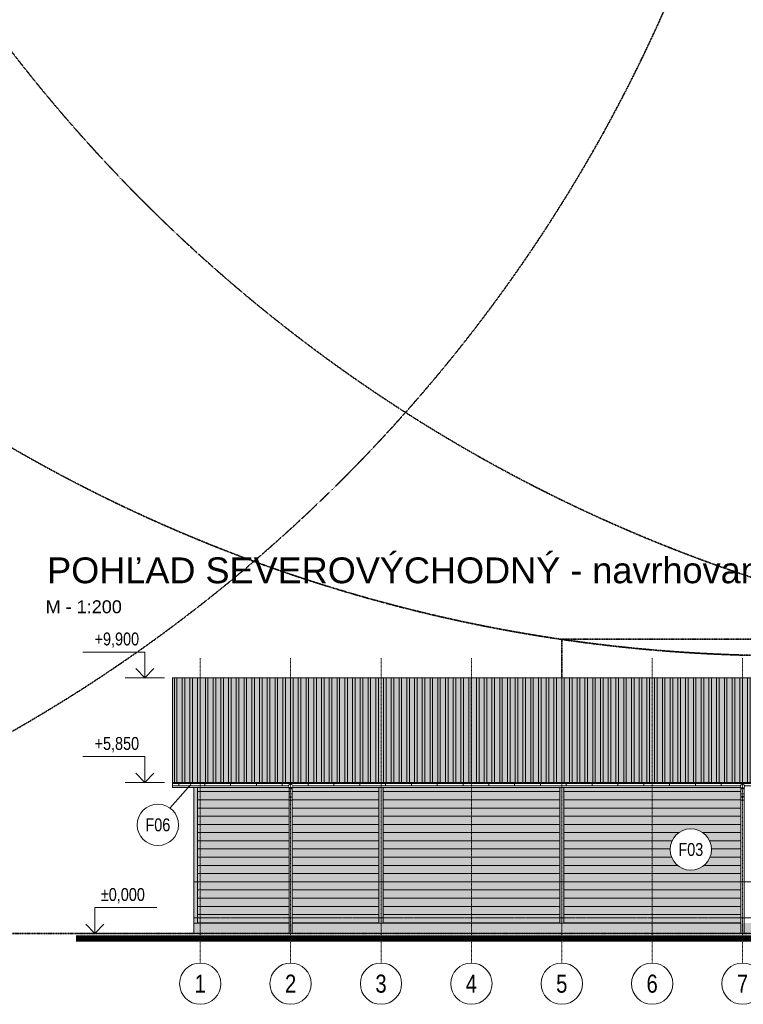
# Model space of a CAD drawing. Header units: millimetres. Extents: x -304119 to 197109, y 7818 to 249585.
# Tile 12 of 42: x -168961 to -140940, y 46537 to 84680. Entities that reach past the tile are written whole.
import ezdxf
from ezdxf.enums import TextEntityAlignment as Align

# ---------------------------------------------------------------- set-up
doc = ezdxf.new("R2010")
doc.units = ezdxf.units.MM
doc.set_wipeout_variables(frame=1)
for name, pattern in [('ACAD_ISO10W100', [18, 12, -3, 0, -3]), ('DASHDOT', [25.4, 12.7, -6.35, 0, -6.35]), ('Dashed', [19.05, 12.7, -6.35]), ('DOT', [6.35, 0, -6.35])]:
    doc.linetypes.add(name, pattern=pattern)
for name, color, linetype, lineweight in [('CAVNEJSI_POHLED', 252, 'Continuous', 5), ('CKBUBLINY', 252, 'Continuous', 5), ('CKBUBLINY_POPIS', 252, 'Continuous', 5), ('CKKOTY_VYS', 252, 'Continuous', 5), ('CKRASTR', 252, 'DASHDOT', 5), ('CKRASTR_POPIS', 252, 'Continuous', 5), ('CKSTENY_POHLED', 252, 'Continuous', 5), ('CKSTENY_SKRYTE', 252, 'Dashed', 5), ('CKSTENY_SRAF', 252, 'Continuous', 5), ('CKTEXTY_MALE', 252, 'Continuous', 5), ('CKTEXTY_STREDNI', 252, 'Continuous', 5), ('EL_BleskUz - bleskozvod', 3, 'ACAD_ISO10W100', 35)]:
    doc.layers.add(name, color=color, linetype=linetype, lineweight=lineweight)
doc.layers.add('CKNETISK', color=252, linetype='Continuous', lineweight=5, plot=False)
doc.styles.get("Standard").update_dxf_attribs({"font": 'arial.ttf'})

# ---------------------------------------------------------------- blocks, each defined once
blk = doc.blocks.new('CK_GRID_DESC_A460A66B-2EDC-4BD0-90B6-661D6CF4EA7E')
at = {"layer": 'CKRASTR_POPIS'}
blk.add_circle((-4, 0), 4, dxfattribs=at)
at = {"layer": 'CKRASTR_POPIS', "width": 0.8}
blk.add_attdef('GRID_DESC', text='', height=3.5, dxfattribs=at).set_placement((-4, 0), align=Align.MIDDLE_CENTER)
blk = doc.blocks.new('*U29')
at = {"color": 0, "linetype": 'ByBlock', "lineweight": -2}
for p, q in [((-4128, 0), (4128, 0)), ((-4128, 0), (-4128, -97)), ((4128, 0), (4128, -97)), ((-4125, -100), (-4028, -100)), ((357, -100), (-4028, -100)), ((357, -100), (392, -165)), ((512, -165), (392, -165)), ((392, -165), (392, -265)), ((392, -165), (392, -357)), ((512, -208), (392, -208)), ((392, -352), (392, -5662)), ((548, -100), (512, -165)), ((512, -165), (512, -234)), ((512, -165), (512, -357)), ((512, -318), (512, -5662)), ((4028, -100), (548, -100)), ((4028, -100), (4125, -100)), ((512, -644), (392, -644)), ((392, -5662), (392, -5813)), ((512, -5813), (512, -5662))]:
    blk.add_line(p, q, dxfattribs=at)
at = {"color": 0, "linetype": 'ByBlock'}
for p, q in [((-4128, 0), (-4128, 0)), ((4128, 0), (4128, 0))]:
    blk.add_line(p, q, dxfattribs=at)
at = {"color": 0, "linetype": 'ByBlock', "lineweight": -2}
for centre, radius, start, end in [((-4125, -97), 3.23, 180.58, 269.42), ((452, -153), 109, 29.17, 150.83), ((452, -357), 60, 180, 0), ((4125, -97), 3.23, 270.58, 359.42), ((452, -481), 60, 180, 0)]:
    blk.add_arc(centre, radius, start, end, dxfattribs=at)
blk = doc.blocks.new('*U31')
at = {"color": 0, "linetype": 'ByBlock', "lineweight": -2}
for p, q in [((-17537, 0), (17537, 0)), ((17537, 0), (17537, -97)), ((-17537, 0), (-17537, -97)), ((-17534, -100), (-17437, -100)), ((-3808, -100), (-17437, -100)), ((-3808, -100), (-3773, -165)), ((-3653, -165), (-3773, -165)), ((-3773, -165), (-3773, -265)), ((-3773, -165), (-3773, -357)), ((-3653, -208), (-3773, -208)), ((-3773, -352), (-3773, -5662)), ((-3617, -100), (-3653, -165)), ((-3653, -165), (-3653, -234)), ((-3653, -165), (-3653, -357)), ((-3653, -318), (-3653, -5662)), ((17437, -100), (-3617, -100)), ((17437, -100), (17534, -100)), ((-3653, -644), (-3773, -644)), ((-3773, -5662), (-3773, -5813)), ((-3653, -5813), (-3653, -5662))]:
    blk.add_line(p, q, dxfattribs=at)
at = {"color": 0, "linetype": 'ByBlock'}
for p, q in [((17537, 0), (17537, 0)), ((-17537, 0), (-17537, 0))]:
    blk.add_line(p, q, dxfattribs=at)
at = {"color": 0, "linetype": 'ByBlock', "lineweight": -2}
for centre, radius, start, end in [((-17534, -97), 3.23, 180.58, 269.42), ((-3713, -153), 109, 29.17, 150.83), ((-3713, -357), 60, 180, 0), ((17534, -97), 3.23, 270.58, 359.42), ((-3713, -481), 60, 180, 0)]:
    blk.add_arc(centre, radius, start, end, dxfattribs=at)
blk = doc.blocks.new('CK2D_HEIGHTDIM_E7E90077-A346-4FA0-BE6B-16243E22FE2E')
at = {"color": 0, "linetype": 'ByBlock', "lineweight": -2, "transparency": 16777216}
blk.add_lwpolyline([(-1.75, 1.8), (0, 0), (1.75, 1.8), (0, 0), (0, 5), (12, 5)], dxfattribs=at)
at = {"color": 0, "linetype": 'ByBlock', "lineweight": -2, "transparency": 16777216, "width": 0.8}
blk.add_attdef('VÝŠKA', text='', height=2.5, dxfattribs=at).set_placement((1.25, 5.8), align=Align.BOTTOM_LEFT)
at = {"color": 0, "linetype": 'ByBlock', "lineweight": -2, "transparency": 16777216, "width": 0.8, "flags": 8}
blk.add_attdef('OZNAČENIE', text='', height=2.5, dxfattribs=at).set_placement((1.25, 4.2), align=Align.TOP_LEFT)
at = {"layer": 'CKNETISK', "width": 0.8, "flags": 8}
blk.add_attdef('ZAOKRÚHĽOVANIE', text='', height=2.5, dxfattribs=at).set_placement((13.25, 5.8), align=Align.BOTTOM_LEFT)
blk = doc.blocks.new('CK_BUBBLE_1_0_0_W')
at = {"color": 0, "linetype": 'ByBlock', "lineweight": -2, "transparency": 16777216, "width": 0.8}
blk.add_attdef('NUM1', text='', height=262.5, dxfattribs=at).set_placement((858174.801, 872352.868), align=Align.MIDDLE_CENTER)
at = {"color": 0, "linetype": 'DOT', "transparency": 16777216}
blk.add_wipeout([(1, 0), (1, 0.024), (0.999, 0.048), (0.997, 0.072), (0.995, 0.096), (0.993, 0.12), (0.99, 0.144), (0.986, 0.168), (0.982, 0.191), (0.977, 0.215), (0.971, 0.238), (0.965, 0.262), (0.959, 0.285), (0.951, 0.308), (0.944, 0.331), (0.936, 0.353), (0.927, 0.376), (0.917, 0.398), (0.908, 0.42), (0.897, 0.442), (0.886, 0.463), (0.875, 0.484), (0.863, 0.505), (0.851, 0.526), (0.838, 0.546), (0.824, 0.566), (0.81, 0.586), (0.796, 0.605), (0.781, 0.624), (0.766, 0.643), (0.75, 0.661), (0.734, 0.679), (0.718, 0.696), (0.701, 0.713), (0.683, 0.73), (0.666, 0.746), (0.647, 0.762), (0.629, 0.778), (0.61, 0.792), (0.591, 0.807), (0.571, 0.821), (0.551, 0.834), (0.531, 0.847), (0.51, 0.86), (0.49, 0.872), (0.468, 0.884), (0.447, 0.895), (0.425, 0.905), (0.403, 0.915), (0.381, 0.924), (0.359, 0.933), (0.336, 0.942), (0.314, 0.95), (0.291, 0.957), (0.268, 0.964), (0.244, 0.97), (0.221, 0.975), (0.197, 0.98), (0.174, 0.985), (0.15, 0.989), (0.126, 0.992), (0.102, 0.995), (0.078, 0.997), (0.054, 0.999), (0.03, 1), (0.006, 1), (-0.018, 1), (-0.042, 0.999), (-0.066, 0.998), (-0.09, 0.996), (-0.114, 0.993), (-0.138, 0.99), (-0.162, 0.987), (-0.185, 0.983), (-0.209, 0.978), (-0.233, 0.973), (-0.256, 0.967), (-0.279, 0.96), (-0.302, 0.953), (-0.325, 0.946), (-0.348, 0.938), (-0.37, 0.929), (-0.392, 0.92), (-0.414, 0.91), (-0.436, 0.9), (-0.458, 0.889), (-0.479, 0.878), (-0.5, 0.866), (-0.521, 0.854), (-0.541, 0.841), (-0.561, 0.828), (-0.581, 0.814), (-0.6, 0.8), (-0.619, 0.785), (-0.638, 0.77), (-0.657, 0.754), (-0.674, 0.738), (-0.692, 0.722), (-0.709, 0.705), (-0.726, 0.688), (-0.742, 0.67), (-0.758, 0.652), (-0.774, 0.634), (-0.789, 0.615), (-0.803, 0.596), (-0.817, 0.576), (-0.831, 0.556), (-0.844, 0.536), (-0.857, 0.516), (-0.869, 0.495), (-0.881, 0.474), (-0.892, 0.452), (-0.902, 0.431), (-0.913, 0.409), (-0.922, 0.387), (-0.931, 0.365), (-0.94, 0.342), (-0.948, 0.319), (-0.955, 0.296), (-0.962, 0.273), (-0.968, 0.25), (-0.974, 0.227), (-0.979, 0.203), (-0.984, 0.18), (-0.988, 0.156), (-0.991, 0.132), (-0.994, 0.108), (-0.996, 0.084), (-0.998, 0.06), (-0.999, 0.036), (-1, 0.012), (-1, -0.012), (-0.999, -0.036), (-0.998, -0.06), (-0.996, -0.084), (-0.994, -0.108), (-0.991, -0.132), (-0.988, -0.156), (-0.984, -0.18), (-0.979, -0.203), (-0.974, -0.227), (-0.968, -0.25), (-0.962, -0.273), (-0.955, -0.296), (-0.948, -0.319), (-0.94, -0.342), (-0.931, -0.365), (-0.922, -0.387), (-0.913, -0.409), (-0.902, -0.431), (-0.892, -0.452), (-0.881, -0.474), (-0.869, -0.495), (-0.857, -0.516), (-0.844, -0.536), (-0.831, -0.556), (-0.817, -0.576), (-0.803, -0.596), (-0.789, -0.615), (-0.774, -0.634), (-0.758, -0.652), (-0.742, -0.67), (-0.726, -0.688), (-0.709, -0.705), (-0.692, -0.722), (-0.674, -0.738), (-0.657, -0.754), (-0.638, -0.77), (-0.619, -0.785), (-0.6, -0.8), (-0.581, -0.814), (-0.561, -0.828), (-0.541, -0.841), (-0.521, -0.854), (-0.5, -0.866), (-0.479, -0.878), (-0.458, -0.889), (-0.436, -0.9), (-0.414, -0.91), (-0.392, -0.92), (-0.37, -0.929), (-0.348, -0.938), (-0.325, -0.946), (-0.302, -0.953), (-0.279, -0.96), (-0.256, -0.967), (-0.233, -0.973), (-0.209, -0.978), (-0.185, -0.983), (-0.162, -0.987), (-0.138, -0.99), (-0.114, -0.993), (-0.09, -0.996), (-0.066, -0.998), (-0.042, -0.999), (-0.018, -1), (0.006, -1), (0.03, -1), (0.054, -0.999), (0.078, -0.997), (0.102, -0.995), (0.126, -0.992), (0.15, -0.989), (0.174, -0.985), (0.197, -0.98), (0.221, -0.975), (0.244, -0.97), (0.268, -0.964), (0.291, -0.957), (0.314, -0.95), (0.336, -0.942), (0.359, -0.933), (0.381, -0.924), (0.403, -0.915), (0.425, -0.905), (0.447, -0.895), (0.468, -0.884), (0.49, -0.872), (0.51, -0.86), (0.531, -0.847), (0.551, -0.834), (0.571, -0.821), (0.591, -0.807), (0.61, -0.792), (0.629, -0.778), (0.647, -0.762), (0.666, -0.746), (0.683, -0.73), (0.701, -0.713), (0.718, -0.696), (0.734, -0.679), (0.75, -0.661), (0.766, -0.643), (0.781, -0.624), (0.796, -0.605), (0.81, -0.586), (0.824, -0.566), (0.838, -0.546), (0.851, -0.526), (0.863, -0.505), (0.875, -0.484), (0.886, -0.463), (0.897, -0.442), (0.908, -0.42), (0.917, -0.398), (0.927, -0.376), (0.936, -0.353), (0.944, -0.331), (0.951, -0.308), (0.959, -0.285), (0.965, -0.262), (0.971, -0.238), (0.977, -0.215), (0.982, -0.191), (0.986, -0.168), (0.99, -0.144), (0.993, -0.12), (0.995, -0.096), (0.997, -0.072), (0.999, -0.048), (1, -0.024)], dxfattribs=at)
at = {"color": 0, "linetype": 'ByBlock', "lineweight": -2, "transparency": 16777216}
blk.add_circle((0, 0), 1, dxfattribs=at)

msp = doc.modelspace()

# ---------------------------------------------------------------- hatches: boundary and pattern name
at = {"layer": 'CKSTENY_SRAF', "linetype": 'ByBlock', "lineweight": 5, "ltscale": 0.2}
for points in [[(-163050.07651, 59181.42303), (-163050.07651, 55133.47076), (-119720.07651, 55133.47076), (-119720.07651, 59181.42303)], [(-158530.07551, 49681.42397), (-162220.07651, 49681.42397), (-162220.07651, 54933.47076), (-158530.07551, 54933.47076)], [(-158410.07501, 49681.42397), (-141030.07601, 49681.42397), (-141030.07651, 54933.47076), (-158410.07551, 54933.47076)]]:
    msp.add_hatch(color=252, dxfattribs=at).paths.add_polyline_path(points)
h = msp.add_hatch(dxfattribs=at)
h.set_pattern_fill('ZDIVO-OBECNE', color=252, scale=100, angle=225, style=0)
h.set_pattern_definition([(270, (-2367872.75, -1580721.76), (300, -6e-14), []), (270, (-2367972.75, -1580821.76), (300, -6e-14), [])])
h.paths.add_polyline_path([(-163050.07651, 59181.42303), (-163050.07651, 55133.47076), (-119720.07651, 55133.47076), (-119720.07651, 59181.42303)])
at = {"layer": 'CKSTENY_SRAF', "lineweight": 5}
h = msp.add_hatch(dxfattribs=at)
h.set_pattern_fill('HELUZ FAM NA SBC (50_44_38)', color=252, scale=100, angle=135, style=0)
h.set_pattern_definition([(180, (-2367872.75, -1583523.24), (-4e-14, -317.5), [])])
h.paths.add_polyline_path([(-162070.07651, 54933.47076), (-158532.28514, 54933.47076), (-158530.07651, 54929.43052), (-158530.07651, 54886.04992), (-158470.07651, 54886.04992), (-158470.07651, 54677.71537, -0.4125235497), (-158530.07551, 54737.36896), (-158530.07551, 49581.42397), (-162070.07651, 49581.42397)])
h = msp.add_hatch(dxfattribs=at)
h.set_pattern_fill('HELUZ FAM NA SBC (50_44_38)', color=252, scale=100, angle=135, style=0)
h.set_pattern_definition([(180, (-2364212.75, -1583523.24), (-4e-14, -317.5), [])])
h.paths.add_polyline_path([(-158410.07551, 54933.47076), (-155050.07651, 54933.47076), (-155050.07651, 49581.42397), (-158410.07551, 49581.42397)])
h = msp.add_hatch(dxfattribs=at)
h.set_pattern_fill('HELUZ FAM NA SBC (50_44_38)', color=252, scale=100, angle=135, style=0)
h.set_pattern_definition([(180, (-2357212.75, -1583523.24), (-4e-14, -317.5), [])])
h.paths.add_polyline_path([(-154890.07651, 54933.47076), (-148050.07651, 54933.47076), (-148050.07651, 49581.42397), (-154890.07651, 49581.42397)])
h = msp.add_hatch(dxfattribs=at)
h.set_pattern_fill('HELUZ FAM NA SBC (50_44_38)', color=252, scale=100, angle=135, style=0)
h.set_pattern_definition([(180, (-2350212.75, -1583523.24), (-4e-14, -317.5), [])])
h.paths.add_polyline_path([(-147890.07651, 54933.47076), (-141050.07651, 54933.47076), (-141050.07651, 49581.42397), (-147890.07651, 49581.42397)])
h = msp.add_hatch(dxfattribs=at)
h.set_pattern_fill('BOURANE_KCE', color=252, scale=100, style=0)
h.set_pattern_definition([(0, (-2367872.75, -1580184), (762, 760), [63.5, -698.5]), (0, (-2367872.75, -1580438), (762, 760), [63.5, -698.5]), (0, (-2367872.75, -1580692), (762, 760), [63.5, -698.5]), (90, (-2367841, -1580721.75), (762, -3e-13), [61.5405, -4498.4595]), (90, (-2367079, -1579961.75), (762, -3e-13), [61.5405, -4498.4595]), (90, (-2366317, -1579201.75), (762, -3e-13), [61.5405, -4498.4595]), (90, (-2365555, -1578441.75), (762, -3e-13), [61.5405, -4498.4595]), (90, (-2364793, -1577681.75), (762, -3e-13), [61.5405, -4498.4595]), (90, (-2364031, -1576921.75), (762, -3e-13), [61.5405, -4498.4595]), (90, (-2367841, -1580469.7), (762, -3e-13), [63.5, -4496.5]), (90, (-2367079, -1579709.7), (762, -3e-13), [63.5, -4496.5]), (90, (-2366317, -1578949.7), (762, -3e-13), [63.5, -4496.5]), (90, (-2365555, -1578189.7), (762, -3e-13), [63.5, -4496.5]), (90, (-2364793, -1577429.7), (762, -3e-13), [63.5, -4496.5]), (90, (-2364031, -1576669.7), (762, -3e-13), [63.5, -4496.5]), (90, (-2367841, -1580215.7), (762, -3e-13), [63.5, -4496.5]), (90, (-2367079, -1579455.7), (762, -3e-13), [63.5, -4496.5]), (90, (-2366317, -1578695.7), (762, -3e-13), [63.5, -4496.5]), (90, (-2365555, -1577935.7), (762, -3e-13), [63.5, -4496.5]), (90, (-2364793, -1577175.7), (762, -3e-13), [63.5, -4496.5]), (90, (-2364031, -1576415.7), (762, -3e-13), [63.5, -4496.5]), (90, (-2367587, -1580215.7), (762, -3e-13), [63.5, -4496.5]), (90, (-2366825, -1579455.7), (762, -3e-13), [63.5, -4496.5]), (90, (-2366063, -1578695.7), (762, -3e-13), [63.5, -4496.5]), (90, (-2365301, -1577935.7), (762, -3e-13), [63.5, -4496.5]), (90, (-2364539, -1577175.7), (762, -3e-13), [63.5, -4496.5]), (90, (-2363777, -1576415.7), (762, -3e-13), [63.5, -4496.5]), (90, (-2367333, -1580215.7), (762, -3e-13), [63.5, -4496.5]), (90, (-2366571, -1579455.7), (762, -3e-13), [63.5, -4496.5]), (90, (-2365809, -1578695.7), (762, -3e-13), [63.5, -4496.5]), (90, (-2365047, -1577935.7), (762, -3e-13), [63.5, -4496.5]), (90, (-2364285, -1577175.7), (762, -3e-13), [63.5, -4496.5]), (90, (-2363523, -1576415.7), (762, -3e-13), [63.5, -4496.5]), (0, (-2367618.75, -1580184), (762, 760), [63.5, -698.5]), (0, (-2367364.75, -1580184), (762, 760), [63.5, -698.5]), (0, (-2367745.75, -1580311), (762, 760), [63.5, -698.5]), (0, (-2367491.75, -1580311), (762, 760), [63.5, -698.5]), (0, (-2367618.75, -1580438), (762, 760), [63.5, -698.5]), (0, (-2367364.75, -1580438), (762, 760), [63.5, -698.5]), (0, (-2367745.75, -1580565), (762, 760), [63.5, -698.5]), (0, (-2367491.75, -1580565), (762, 760), [63.5, -698.5]), (0, (-2367618.75, -1580692), (762, 760), [63.5, -698.5]), (0, (-2367364.75, -1580692), (762, 760), [63.5, -698.5]), (90, (-2367714, -1580596.7), (762, -3e-13), [63.5, -4496.5]), (90, (-2366952, -1579836.7), (762, -3e-13), [63.5, -4496.5]), (90, (-2366190, -1579076.7), (762, -3e-13), [63.5, -4496.5]), (90, (-2365428, -1578316.7), (762, -3e-13), [63.5, -4496.5]), (90, (-2364666, -1577556.7), (762, -3e-13), [63.5, -4496.5]), (90, (-2363904, -1576796.7), (762, -3e-13), [63.5, -4496.5]), (90, (-2367714, -1580342.7), (762, -3e-13), [63.5, -4496.5]), (90, (-2366952, -1579582.7), (762, -3e-13), [63.5, -4496.5]), (90, (-2366190, -1578822.7), (762, -3e-13), [63.5, -4496.5]), (90, (-2365428, -1578062.7), (762, -3e-13), [63.5, -4496.5]), (90, (-2364666, -1577302.7), (762, -3e-13), [63.5, -4496.5]), (90, (-2363904, -1576542.7), (762, -3e-13), [63.5, -4496.5]), (90, (-2367587, -1580721.75), (762, -3e-13), [61.5405, -4498.4595]), (90, (-2366825, -1579961.75), (762, -3e-13), [61.5405, -4498.4595]), (90, (-2366063, -1579201.75), (762, -3e-13), [61.5405, -4498.4595]), (90, (-2365301, -1578441.75), (762, -3e-13), [61.5405, -4498.4595]), (90, (-2364539, -1577681.75), (762, -3e-13), [61.5405, -4498.4595]), (90, (-2363777, -1576921.75), (762, -3e-13), [61.5405, -4498.4595]), (90, (-2367587, -1580469.7), (762, -3e-13), [63.5, -4496.5]), (90, (-2366825, -1579709.7), (762, -3e-13), [63.5, -4496.5]), (90, (-2366063, -1578949.7), (762, -3e-13), [63.5, -4496.5]), (90, (-2365301, -1578189.7), (762, -3e-13), [63.5, -4496.5]), (90, (-2364539, -1577429.7), (762, -3e-13), [63.5, -4496.5]), (90, (-2363777, -1576669.7), (762, -3e-13), [63.5, -4496.5]), (90, (-2367460, -1580596.7), (762, -3e-13), [63.5, -4496.5]), (90, (-2366698, -1579836.7), (762, -3e-13), [63.5, -4496.5]), (90, (-2365936, -1579076.7), (762, -3e-13), [63.5, -4496.5]), (90, (-2365174, -1578316.7), (762, -3e-13), [63.5, -4496.5]), (90, (-2364412, -1577556.7), (762, -3e-13), [63.5, -4496.5]), (90, (-2363650, -1576796.7), (762, -3e-13), [63.5, -4496.5]), (90, (-2367460, -1580342.7), (762, -3e-13), [63.5, -4496.5]), (90, (-2366698, -1579582.7), (762, -3e-13), [63.5, -4496.5]), (90, (-2365936, -1578822.7), (762, -3e-13), [63.5, -4496.5]), (90, (-2365174, -1578062.7), (762, -3e-13), [63.5, -4496.5]), (90, (-2364412, -1577302.7), (762, -3e-13), [63.5, -4496.5]), (90, (-2363650, -1576542.7), (762, -3e-13), [63.5, -4496.5]), (90, (-2367333, -1580721.75), (762, -3e-13), [61.5405, -4498.4595]), (90, (-2366571, -1579961.75), (762, -3e-13), [61.5405, -4498.4595]), (90, (-2365809, -1579201.75), (762, -3e-13), [61.5405, -4498.4595]), (90, (-2365047, -1578441.75), (762, -3e-13), [61.5405, -4498.4595]), (90, (-2364285, -1577681.75), (762, -3e-13), [61.5405, -4498.4595]), (90, (-2363523, -1576921.75), (762, -3e-13), [61.5405, -4498.4595]), (90, (-2367333, -1580469.7), (762, -3e-13), [63.5, -4496.5]), (90, (-2366571, -1579709.7), (762, -3e-13), [63.5, -4496.5]), (90, (-2365809, -1578949.7), (762, -3e-13), [63.5, -4496.5]), (90, (-2365047, -1578189.7), (762, -3e-13), [63.5, -4496.5]), (90, (-2364285, -1577429.7), (762, -3e-13), [63.5, -4496.5]), (90, (-2363523, -1576669.7), (762, -3e-13), [63.5, -4496.5]), (0, (-2367745.75, -1580057), (762, 760), [63.5, -698.5]), (0, (-2367491.75, -1580057), (762, 760), [63.5, -698.5]), (90, (-2367714, -1580088.7), (762, -3e-13), [63.5, -4496.5]), (90, (-2366952, -1579328.7), (762, -3e-13), [63.5, -4496.5]), (90, (-2366190, -1578568.7), (762, -3e-13), [63.5, -4496.5]), (90, (-2365428, -1577808.7), (762, -3e-13), [63.5, -4496.5]), (90, (-2364666, -1577048.7), (762, -3e-13), [63.5, -4496.5]), (90, (-2363904, -1576288.7), (762, -3e-13), [63.5, -4496.5]), (90, (-2367460, -1580088.7), (762, -3e-13), [63.5, -4496.5]), (90, (-2366698, -1579328.7), (762, -3e-13), [63.5, -4496.5]), (90, (-2365936, -1578568.7), (762, -3e-13), [63.5, -4496.5]), (90, (-2365174, -1577808.7), (762, -3e-13), [63.5, -4496.5]), (90, (-2364412, -1577048.7), (762, -3e-13), [63.5, -4496.5]), (90, (-2363650, -1576288.7), (762, -3e-13), [63.5, -4496.5]), (0, (-2367237.75, -1580057), (762, 760), [63.5, -698.5]), (0, (-2367237.75, -1580311), (762, 760), [63.5, -698.5]), (0, (-2367237.75, -1580565), (762, 760), [63.5, -698.5]), (90, (-2367206, -1580596.7), (762, -3e-13), [63.5, -4496.5]), (90, (-2366444, -1579836.7), (762, -3e-13), [63.5, -4496.5]), (90, (-2365682, -1579076.7), (762, -3e-13), [63.5, -4496.5]), (90, (-2364920, -1578316.7), (762, -3e-13), [63.5, -4496.5]), (90, (-2364158, -1577556.7), (762, -3e-13), [63.5, -4496.5]), (90, (-2363396, -1576796.7), (762, -3e-13), [63.5, -4496.5]), (90, (-2367206, -1580342.7), (762, -3e-13), [63.5, -4496.5]), (90, (-2366444, -1579582.7), (762, -3e-13), [63.5, -4496.5]), (90, (-2365682, -1578822.7), (762, -3e-13), [63.5, -4496.5]), (90, (-2364920, -1578062.7), (762, -3e-13), [63.5, -4496.5]), (90, (-2364158, -1577302.7), (762, -3e-13), [63.5, -4496.5]), (90, (-2363396, -1576542.7), (762, -3e-13), [63.5, -4496.5]), (90, (-2367206, -1580088.7), (762, -3e-13), [63.5, -4496.5]), (90, (-2366444, -1579328.7), (762, -3e-13), [63.5, -4496.5]), (90, (-2365682, -1578568.7), (762, -3e-13), [63.5, -4496.5]), (90, (-2364920, -1577808.7), (762, -3e-13), [63.5, -4496.5]), (90, (-2364158, -1577048.7), (762, -3e-13), [63.5, -4496.5]), (90, (-2363396, -1576288.7), (762, -3e-13), [63.5, -4496.5])])
h.paths.add_polyline_path([(-162220.07651, 49681.42397), (-162220.07651, 49281.42397), (-119720.07651, 49281.42397), (-119720.07651, 49681.42397)])

# ---------------------------------------------------------------- linework, layer by layer
at = {"layer": 'CAVNEJSI_POHLED', "color": 252, "lineweight": 5}
for p, q in [((-162794.58134, 54994.30427), (-162794.58134, 55094.30427)), ((-161794.58134, 54994.30427), (-161794.58134, 55094.30427)), ((-160794.58134, 54994.30427), (-160794.58134, 55094.30427)), ((-159794.58134, 54994.30427), (-159794.58134, 55094.30427)), ((-158794.58134, 54994.30427), (-158794.58134, 55094.30427)), ((-157794.58134, 54994.30427), (-157794.58134, 55094.30427)), ((-156794.58134, 54994.30427), (-156794.58134, 55094.30427)), ((-155794.58134, 54994.30427), (-155794.58134, 55094.30427)), ((-154794.58134, 54994.30427), (-154794.58134, 55094.30427)), ((-153794.58134, 54994.30427), (-153794.58134, 55094.30427)), ((-152794.58134, 54994.30427), (-152794.58134, 55094.30427)), ((-151794.58134, 54994.30427), (-151794.58134, 55094.30427)), ((-150794.58134, 54994.30427), (-150794.58134, 55094.30427)), ((-149794.58134, 54994.30427), (-149794.58134, 55094.30427)), ((-148794.58134, 54994.30427), (-148794.58134, 55094.30427)), ((-147794.58134, 54994.30427), (-147794.58134, 55094.30427)), ((-146794.58134, 54994.30427), (-146794.58134, 55094.30427)), ((-145794.58134, 54994.30427), (-145794.58134, 55094.30427)), ((-144794.58134, 54994.30427), (-144794.58134, 55094.30427)), ((-143794.58134, 54994.30427), (-143794.58134, 55094.30427)), ((-142794.58134, 54994.30427), (-142794.58134, 55094.30427)), ((-141794.58134, 54994.30427), (-141794.58134, 55094.30427))]:
    msp.add_line(p, q, dxfattribs=at)
at = {"layer": 'CKKOTY_VYS', "color": 252, "lineweight": 5}
for p, q in [((-164874.77768, 59181.42303), (-163352.95307, 59181.42303)), ((-164874.77768, 55133.47076), (-163352.95307, 55133.47076))]:
    msp.add_line(p, q, dxfattribs=at)
at = {"layer": 'CKRASTR', "color": 252, "lineweight": 5, "ltscale": 2}
for p, q in [((-161970.07651, 59940.53352), (-161970.07651, 48137.27788)), ((-158470.07651, 59940.53352), (-158470.07651, 48137.27788)), ((-154970.07651, 59940.53352), (-154970.07651, 48137.27788)), ((-151470.07651, 59940.53352), (-151470.07651, 48137.27788)), ((-147970.07651, 59940.53352), (-147970.07651, 48137.27788)), ((-144470.07651, 59940.53352), (-144470.07651, 48137.27788)), ((-140970.07651, 59940.53352), (-140970.07651, 48137.27788))]:
    msp.add_line(p, q, dxfattribs=at)
at = {"layer": 'CKSTENY_POHLED', "color": 252, "lineweight": 5}
for p, q in [((-163050.07651, 59181.42303), (-163050.07651, 55133.47076)), ((-119720.07651, 59181.42303), (-163050.07651, 59181.42303)), ((-119720.07651, 55133.47076), (-163050.07651, 55133.47076)), ((-163050.07651, 55133.47076), (-163050.07651, 54933.47076)), ((-141032.28514, 54933.47076), (-163050.07651, 54933.47076)), ((-162220.07651, 54933.47076), (-162220.07651, 49281.42397)), ((-162070.07651, 54933.47076), (-162070.07651, 49681.42397)), ((-155050.07651, 49681.42397), (-155050.07651, 54933.47076)), ((-154890.07651, 49681.42397), (-154890.07651, 54933.47076)), ((-148050.07651, 49681.42397), (-148050.07651, 54933.47076)), ((-147890.07651, 49681.42397), (-147890.07651, 54933.47076)), ((-158530.07551, 49681.42397), (-162220.07651, 49681.42397)), ((-141030.07551, 49681.42397), (-158410.07551, 49681.42397)), ((-166785.98936, 49281.42397), (-93025.50761, 49281.42397))]:
    msp.add_line(p, q, dxfattribs=at)
at = {"layer": 'CKSTENY_SKRYTE', "color": 252, "lineweight": 5}
for p, q in [((-119720.07651, 51281.42397), (-162220.07651, 51281.42397)), ((-119720.07651, 49881.42397), (-162220.07651, 49881.42397))]:
    msp.add_line(p, q, dxfattribs=at)
at = {"layer": 'CKSTENY_SRAF', "color": 252, "lineweight": 5, "const_width": 250}
msp.add_lwpolyline([(-166785.98936, 49087.13406), (-93014.72271, 49087.13406)], dxfattribs=at)
at = {"layer": 'EL_BleskUz - bleskozvod', "ltscale": 0.25}
for p, q in [((-147970.07651, 59181.42303), (-147970.07651, 60681.42303)), ((-147970.07651, 60681.42303), (-130473.41067, 60681.42303)), ((-304119.25408, 49281.42397), (-48175.69389, 49281.42397))]:
    msp.add_line(p, q, dxfattribs=at)
at = {"layer": 'EL_BleskUz - bleskozvod'}
for centre in [(-139221.74359, 120040.2191), (-121725.07775, 120040.2191)]:
    msp.add_circle(centre, 60000, dxfattribs=at)

# ---------------------------------------------------------------- block references
at = {"layer": 'CAVNEJSI_POHLED', "color": 252, "lineweight": 5}
for name, p in [('*U29', (-158922.32893, 55094.30427)), ('*U31', (-137257.32893, 55094.30427))]:
    msp.add_blockref(name, p, dxfattribs=at)
at = {"layer": 'CKKOTY_VYS', "color": 252, "lineweight": 5}
ref = msp.add_blockref('CK2D_HEIGHTDIM_E7E90077-A346-4FA0-BE6B-16243E22FE2E', (-164113.86537, 59181.42303), dxfattribs=dict(at, xscale=-200, yscale=200, zscale=200))
ref.add_attrib('VÝŠKA_001', '+9,900', (-166061.81899, 60440.33163), dxfattribs={"layer": '0', "color": 0, "linetype": 'ByBlock', "lineweight": -2, "transparency": 16777216, "height": 500, "width": 0.8})
ref = msp.add_blockref('CK2D_HEIGHTDIM_E7E90077-A346-4FA0-BE6B-16243E22FE2E', (-164113.86537, 55133.47076), dxfattribs=dict(at, xscale=-200, yscale=200, zscale=200))
ref.add_attrib('VÝŠKA_001', '+5,850', (-166061.81899, 56392.37935), dxfattribs={"layer": '0', "color": 0, "linetype": 'ByBlock', "lineweight": -2, "transparency": 16777216, "height": 500, "width": 0.8})
ref = msp.add_blockref('CK2D_HEIGHTDIM_E7E90077-A346-4FA0-BE6B-16243E22FE2E', (-166047.96558, 49281.42397), dxfattribs=dict(at, xscale=200, yscale=200, zscale=200))
ref.add_attrib('VÝŠKA_001', '%%P0,000', (-165819.24798, 50540.33256), dxfattribs={"layer": '0', "color": 0, "linetype": 'ByBlock', "lineweight": -2, "transparency": 16777216, "height": 500, "width": 0.8})
at = {"layer": 'CKRASTR_POPIS', "color": 252, "lineweight": 5, "xscale": 199.98, "yscale": 199.98, "zscale": 199.98}
for p, values in [((-161170.15651, 47337.35788), {'GRID_DESC': '1'}), ((-157670.15651, 47337.35788), {'GRID_DESC': '2'}), ((-154170.15651, 47337.35788), {'GRID_DESC': '3'}), ((-150670.15651, 47337.35788), {'GRID_DESC': '4'}), ((-147170.15651, 47337.35788), {'GRID_DESC': '5'}), ((-143670.15651, 47337.35788), {'GRID_DESC': '6'}), ((-140170.15651, 47337.35788), {'GRID_DESC': '7'})]:
    msp.add_blockref('CK_GRID_DESC_A460A66B-2EDC-4BD0-90B6-661D6CF4EA7E', p, dxfattribs=at).add_auto_attribs(values)

# ---------------------------------------------------------------- texts
at = {"layer": 'CKTEXTY_MALE', "color": 252, "lineweight": 5, "insert": (-167956.5862, 62187.95256), "char_height": 500, "width": 4938.5868075, "attachment_point": 1}
msp.add_mtext('M - 1:200', dxfattribs=at)
at = {"layer": 'CKTEXTY_STREDNI', "color": 252, "lineweight": 5, "insert": (-167899.39764, 63848.80508), "char_height": 1000, "width": 33850.0166206, "attachment_point": 1}
msp.add_mtext('\\pi-3000,l3000,t3000;POHĽAD SEVEROVÝCHODNÝ - navrhovaný stav:', dxfattribs=at)

# ---------------------------------------------------------------- next in the draw order: block references
at = {"layer": 'CKBUBLINY', "color": 252, "lineweight": 5}
ref = msp.add_blockref('CK_BUBBLE_1_0_0_W', (-163610.55032, 53489.24511), dxfattribs=dict(at, xscale=799.8, yscale=799.8, zscale=799.8))
ref.add_attrib('NUM1', 'F06', dxfattribs={"layer": 'CKBUBLINY_POPIS', "height": 499.875, "width": 0.8}).set_placement((-163610.55032, 53489.24511), align=Align.MIDDLE_CENTER)
ref = msp.add_blockref('CK_BUBBLE_1_0_0_W', (-142972.46352, 52534.15985), dxfattribs=dict(at, xscale=799.8, yscale=799.8, zscale=799.8))
ref.add_attrib('NUM1', 'F03', dxfattribs={"layer": 'CKBUBLINY_POPIS', "height": 499.875, "width": 0.8}).set_placement((-142972.46352, 52534.15985), align=Align.MIDDLE_CENTER)

# ---------------------------------------------------------------- next in the draw order: linework, layer by layer
msp.add_line((-163141.81912, 54137.29688), (-162336.1587, 55051.17354), dxfattribs=at)
at = {"layer": 'EL_BleskUz - bleskozvod'}
msp.add_circle((-198907.15901, 109281.42397), 60000, dxfattribs=at)

doc.saveas('drawing.dxf')
